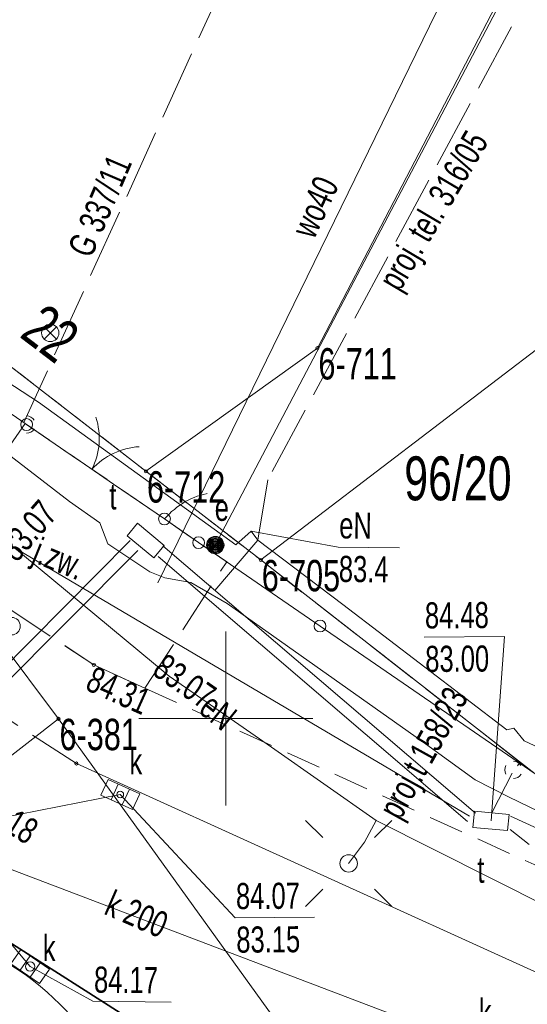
# Model space of a CAD drawing. Header units: metres. Extents: x -1013 to 1493497, y -5789518 to 1032.
# Tile 20 of 73: x -58 to -43, y 56 to 85. Entities that reach past the tile are written whole.
import ezdxf
from ezdxf.xclip import XClip

# ---------------------------------------------------------------- set-up
doc = ezdxf.new("R2010")
doc.units = ezdxf.units.M
doc.header["$MEASUREMENT"] = 0
doc.header["$XCLIPFRAME"] = 0
for name, pattern in [('2_KTCR02', [1.5, 1, -0.5]), ('2_KTJZ01', [2, 1.5, -0.5]), ('4_SUPG_P_01', [2.5, 2, -0.5]), ('4_SUPT_P_01', [2.5, 2, -0.5]), ('GUK', [2, 1.5, -0.5]), ('GUZ', [1, 0.5, -0.5])]:
    doc.linetypes.add(name, pattern=pattern)
doc.layers.add('700-L Mapa 1_100 dwg', color=7, linetype='Continuous')
doc.layers.add('711-L Wymiary opisy', color=7, linetype='Continuous')
for name, color, linetype, lineweight in [('703-L Płaszczyzny podejścia 2D3', 152, 'Continuous', 30), ('703-L Płaszczyzny podejścia 2D38', 171, 'Continuous', 35), ('711-L Wymiary opisy1', 7, 'Continuous', 13), ('ex_02_DXF_MZ_500_4_07', 9, 'Continuous', 18), ('ex_02_DXF_MZ_500_4_Dzialki7', 9, 'Continuous', 18), ('ex_02_DXF_MZ_500_4_EADTD_T_07', 9, 'Continuous', 18), ('ex_02_DXF_MZ_500_4_Kontury3', 9, 'Continuous', 18), ('ex_02_DXF_MZ_500_4_KTCR_L_17', 9, 'Continuous', 18), ('ex_02_DXF_MZ_500_4_KTJZ_E_T_07', 9, 'Continuous', 18), ('ex_02_DXF_MZ_500_4_KTJZ_L_07', 9, 'Continuous', 18), ('ex_02_DXF_MZ_500_4_KTKR_L_07', 9, 'Continuous', 18), ('ex_02_DXF_MZ_500_4_KTOK_L_17', 9, 'Continuous', 18), ('ex_02_DXF_MZ_500_4_KTOK_L_37', 9, 'Continuous', 18), ('ex_02_DXF_MZ_500_4_KTOK_L_47', 9, 'Continuous', 18), ('ex_02_DXF_MZ_500_4_Numery_dzialek7', 9, 'Continuous', 18), ('ex_02_DXF_MZ_500_4_Numery_punktow7', 9, 'Continuous', 18), ('ex_02_DXF_MZ_500_4_Podzial_sekcyjny_krzyze7', 9, 'Continuous', 18), ('ex_02_DXF_MZ_500_4_Punkty7', 9, 'Continuous', 18), ('ex_02_DXF_MZ_500_4_RTPW_T_17', 9, 'Continuous', 18), ('ex_02_DXF_MZ_500_4_SUPE_D_L_31', 9, 'Continuous', 18), ('ex_02_DXF_MZ_500_4_SUPE_E_T_31', 9, 'Continuous', 18), ('ex_02_DXF_MZ_500_4_SUPE_L_11', 9, 'Continuous', 18), ('ex_02_DXF_MZ_500_4_SUPE_L_31', 9, 'Continuous', 18), ('ex_02_DXF_MZ_500_4_SUPK_D_L_034', 9, 'Continuous', 18), ('ex_02_DXF_MZ_500_4_SUPK_D_L_434', 9, 'Continuous', 18), ('ex_02_DXF_MZ_500_4_SUPK_E_T_434', 9, 'Continuous', 18), ('ex_02_DXF_MZ_500_4_SUPP_E_T_352', 9, 'Continuous', 18), ('ex_02_DXF_MZ_500_4_SUPP_E_T_630', 9, 'Continuous', 18), ('ex_02_DXF_MZ_500_4_SUPP_L_352', 9, 'Continuous', 18), ('ex_02_DXF_MZ_500_4_SUPP_L_630', 9, 'Continuous', 18), ('ex_02_DXF_MZ_500_4_SUPS_T_352', 9, 'Continuous', 18), ('ex_02_DXF_MZ_500_4_SUPS_T_630', 9, 'Continuous', 18), ('ex_02_DXF_MZ_500_4_SUPT_D_L_030', 9, 'Continuous', 18), ('ex_02_DXF_MZ_500_4_SUPT_L_030', 9, 'Continuous', 18), ('ex_02_DXF_MZ_500_4_SUPW_E_T_05', 9, 'Continuous', 18), ('ex_02_DXF_MZ_500_4_SUPW_L_05', 9, 'Continuous', 18), ('ex_02_DXF_MZ_500_4_SUSM_D_T_07', 9, 'Continuous', 18), ('ex_02_DXF_MZ_500_4_SUSM_D_T_37', 9, 'Continuous', 18), ('ex_02_DXF_MZ_500_4_SUTE_T_01', 9, 'Continuous', 18), ('ex_02_DXF_MZ_500_4_SUTK_T_034', 9, 'Continuous', 18), ('ex_02_DXF_MZ_500_4_SUTT_T_030', 9, 'Continuous', 18), ('ex_02_DXF_MZ_500_4_SUUE_D_T_97', 9, 'Continuous', 18), ('ex_02_DXF_MZ_500_4_SUUE_E_T_87', 9, 'Continuous', 18), ('ex_02_DXF_MZ_500_4_SUUE_T_97', 9, 'Continuous', 18), ('ex_02_DXF_MZ_500_4_SUUK_E_T_934', 9, 'Continuous', 18), ('ex_02_DXF_MZ_500_4_SUUK_T_07', 9, 'Continuous', 18), ('ex_02_DXF_MZ_500_4_SUUT_D_T_130', 9, 'Continuous', 18), ('ex_02_DXF_MZ_500_4_SUUT_E_T_930', 9, 'Continuous', 18), ('ex_02_DXF_MZ_500_4_Uzytki3', 9, 'Continuous', 18)]:
    doc.layers.add(name, color=color, linetype=linetype, lineweight=lineweight)
doc.styles.add('STYL_AUTOMATYCZNY_2', font='arial.ttf')
doc.styles.add('STYL_AUTOMATYCZNY_4', font='arial.ttf', dxfattribs={"width": 0.7})
doc.dimstyles.new('STYL_AUTOMATYCZNY__3', dxfattribs={"dimtxt": 0.25, "dimasz": 0.183575, "dimexe": 0.18, "dimexo": 0.04, "dimgap": 0, "dimtad": 1, "dimzin": 0, "dimdsep": 46, "dimtxsty": 'STYL_AUTOMATYCZNY_2', "dimblk": 'ARROWHEAD_8', "dimblk1": 'ARROWHEAD_8', "dimblk2": 'ARROWHEAD_8', "dimcen": 0.09, "dimclrd": 7, "dimclre": 7, "dimclrt": 7, "dimazin": 0, "dimtfac": 1, "dimtdec": 4, "dimtmove": 2, "dimatfit": 3, "dimfxl": 1, "dimtolj": 1, "dimtzin": 0, "dimarcsym": 0})

# ---------------------------------------------------------------- blocks, each defined once
blk = doc.blocks.new('*D60')
at = {"layer": '711-L Wymiary opisy1', "color": 7, "linetype": 'Continuous', "lineweight": 13}
for p, q in [((-23.688, -3.688), (-23.815, -3.738)), ((-23.688, -3.688), (-23.638, -3.815)), ((-23.983, -4.516), (-24.05, -4.396)), ((-23.983, -4.516), (-23.864, -4.449))]:
    blk.add_line(p, q, dxfattribs=at)
blk.add_arc((-18.286, -6.082), 5.908, 156.1008, 164.6316, dxfattribs=at)
at = {"layer": '711-L Wymiary opisy1', "color": 7, "lineweight": 13, "insert": (-25.573, -3.532), "char_height": 0.25, "attachment_point": 7, "rotation": 336.1008, "style": 'STYL_AUTOMATYCZNY_2'}
blk.add_mtext('\\A1;{\\pql;\\fArial|b0|i0|c238|p0;\\W1.000000;8,53°/15%}', dxfattribs=at)
blk = doc.blocks.new('ARROWHEAD_8')
at = {"color": 0, "linetype": 'Continuous', "lineweight": 0}
blk.add_line((0, 0), (-1, 0), dxfattribs=at)
at = {"color": 0, "linetype": 'Continuous', "lineweight": 0, "flags": 128}
blk.add_lwpolyline([(-0.525, 0.525), (0, 0), (-0.525, -0.525)], dxfattribs=at)
blk = doc.blocks.new('*D62')
at = {"layer": '711-L Wymiary opisy1', "color": 7, "linetype": 'Continuous', "lineweight": 13}
for p, q in [((-9.682, 27.468), (-9.815, 27.437)), ((-9.682, 27.468), (-9.651, 27.335)), ((-10.088, 26.709), (-10.136, 26.836)), ((-10.088, 26.709), (-9.96, 26.757))]:
    blk.add_line(p, q, dxfattribs=at)
blk.add_arc((-4.796, 24.363), 5.789, 147.57, 156.1008, dxfattribs=at)
at = {"layer": '711-L Wymiary opisy1', "color": 7, "lineweight": 13, "insert": (-11.672, 27.587), "char_height": 0.25, "attachment_point": 7, "rotation": 336.1008, "style": 'STYL_AUTOMATYCZNY_2'}
blk.add_mtext('\\A1;{\\pql;\\fArial|b0|i0|c238|p0;\\W1.000000;8,53°/15%}', dxfattribs=at)
blk = doc.blocks.new('Rysunek_1_4', base_point=(-51.91, -72.413))
at = {"layer": 'ex_02_DXF_MZ_500_4_07', "color": 9, "linetype": 'Continuous', "lineweight": 18}
for p, q in [((-57.127, 75.568), (-56.774, 75.921)), ((-56.774, 75.568), (-57.127, 75.921))]:
    blk.add_line(p, q, dxfattribs=at)
blk.add_circle((-56.95, 75.744), 0.25, dxfattribs=at)
at = {"layer": 'ex_02_DXF_MZ_500_4_Dzialki7', "color": 9, "linetype": 'Continuous', "lineweight": 18}
for p, q in [((-25.121, 121.762), (-49.277, 75.308)), ((-50.904, 69.226), (-30.86, 84.519)), ((-63.373, 78.869), (-54.202, 71.773)), ((-56.712, 64.665), (-64.89, 75.558)), ((-49.277, 75.308), (-54.202, 71.773)), ((-54.202, 71.773), (-50.904, 69.226)), ((-50.904, 69.226), (-43.02, 63.081)), ((-65.217, 58.045), (-56.712, 64.665)), ((-42.33, 44.713), (-56.712, 64.665))]:
    blk.add_line(p, q, dxfattribs=at)
at = {"layer": 'ex_02_DXF_MZ_500_4_Kontury3', "color": 9, "linetype": 'GUK', "lineweight": 18}
for p, q in [((-63.373, 78.869), (-54.202, 71.773)), ((-54.202, 71.773), (-50.904, 69.226)), ((-50.904, 69.226), (-43.02, 63.081))]:
    blk.add_line(p, q, dxfattribs=at)
at = {"layer": 'ex_02_DXF_MZ_500_4_KTCR_L_17', "color": 9, "linetype": '2_KTCR02', "lineweight": 18}
for p, q in [((-55.7, 66.213), (-59.87, 68.973)), ((-54.23, 65.543), (-55.7, 66.213)), ((-30.1, 54.613), (-54.23, 65.543))]:
    blk.add_line(p, q, dxfattribs=at)
at = {"layer": 'ex_02_DXF_MZ_500_4_KTJZ_L_07', "color": 9, "linetype": '2_KTJZ01', "lineweight": 18}
for p, q in [((-57.67, 73.143), (-60.31, 69.353)), ((-53.67, 70.403), (-57.67, 73.143)), ((-52.69, 69.723), (-53.67, 70.403)), ((-51.88, 69.173), (-52.69, 69.723)), ((-54.23, 65.543), (-51.88, 69.173)), ((-59.87, 68.973), (-55.7, 66.213)), ((-56.2, 63.383), (-62.06, 67.183)), ((-55.7, 66.213), (-54.23, 65.543))]:
    blk.add_line(p, q, dxfattribs=at)
at = {"layer": 'ex_02_DXF_MZ_500_4_KTKR_L_07', "color": 9, "linetype": 'Continuous', "lineweight": 18}
blk.add_line((-36.74, 54.543), (-56.2, 63.383), dxfattribs=at)
blk.add_arc((-62.588, 50.493), 8.412, 4.3606, 59.1164, dxfattribs=at)
at = {"layer": 'ex_02_DXF_MZ_500_4_KTOK_L_17', "color": 9, "linetype": 'Continuous', "lineweight": 18}
for p, q in [((-57.63, 73.113), (-56.166, 72.111)), ((-56.372, 72.252), (-55.134, 71.405)), ((-55.134, 71.405), (-53.67, 70.403))]:
    blk.add_line(p, q, dxfattribs=at)
for centre in [(-57.63, 73.113), (-53.67, 70.403)]:
    blk.add_circle(centre, 0.17, dxfattribs=at)
for centre, start, end in [((-57.544, 72.719), 333.5589, 17.6333), ((-54.274, 70.482), 93.5956, 137.67)]:
    blk.add_arc(centre, 2, start, end, dxfattribs=at)
at = {"layer": 'ex_02_DXF_MZ_500_4_KTOK_L_37', "color": 9, "linetype": 'Continuous', "lineweight": 18}
for p, q in [((-52.987, 70.94), (-52.897, 70.986)), ((-52.897, 70.986), (-52.818, 71.017)), ((-52.818, 71.017), (-52.733, 71.055)), ((-52.733, 71.055), (-52.647, 71.081)), ((-52.647, 71.081), (-52.562, 71.107)), ((-52.562, 71.107), (-52.47, 71.128)), ((-52.47, 71.128), (-52.439, 71.131)), ((-53.465, 70.614), (-53.382, 70.678)), ((-53.382, 70.678), (-53.311, 70.738)), ((-53.311, 70.738), (-53.234, 70.794)), ((-53.234, 70.794), (-53.15, 70.845)), ((-53.15, 70.845), (-53.072, 70.901)), ((-53.072, 70.901), (-52.987, 70.94)), ((-53.67, 70.403), (-53.6, 70.476)), ((-53.67, 70.403), (-53.18, 70.063)), ((-53.6, 70.476), (-53.53, 70.549)), ((-53.53, 70.549), (-53.465, 70.614)), ((-53.18, 70.063), (-52.69, 69.723))]:
    blk.add_line(p, q, dxfattribs=at)
for centre in [(-53.67, 70.403), (-52.69, 69.723)]:
    blk.add_circle(centre, 0.17, dxfattribs=at)
at = {"layer": 'ex_02_DXF_MZ_500_4_KTOK_L_47', "color": 9, "linetype": 'Continuous', "lineweight": 18}
for p, q in [((-58.999, 74.057), (-57.67, 73.143)), ((-49.202, 67.328), (-52.69, 69.723)), ((-43.02, 63.081), (-49.202, 67.328))]:
    blk.add_line(p, q, dxfattribs=at)
blk.add_circle((-49.202, 67.328), 0.17, dxfattribs=at)
at = {"layer": 'ex_02_DXF_MZ_500_4_Podzial_sekcyjny_krzyze7', "color": 9, "linetype": 'Continuous', "lineweight": 18}
for p, q in [((-51.91, 62.173), (-51.91, 67.173)), ((-54.41, 64.673), (-49.41, 64.673))]:
    blk.add_line(p, q, dxfattribs=at)
at = {"layer": 'ex_02_DXF_MZ_500_4_Punkty7', "color": 9, "linetype": 'Continuous', "lineweight": 18}
for centre in [(-49.277, 75.308), (-54.202, 71.773), (-50.904, 69.226), (-56.712, 64.665)]:
    blk.add_circle(centre, 0.045, dxfattribs=at)
at = {"layer": 'ex_02_DXF_MZ_500_4_RTPW_T_17', "color": 9, "linetype": 'Continuous', "lineweight": 18}
for centre in [(-55.7, 66.213), (-56.2, 63.383)]:
    blk.add_circle(centre, 0.045, dxfattribs=at)
at = {"layer": 'ex_02_DXF_MZ_500_4_SUPE_D_L_31', "color": 9, "linetype": 'Continuous', "lineweight": 18}
for p, q in [((-64.108, 78.184), (-57.286, 73.752)), ((-57.286, 73.752), (-51.617, 69.661)), ((-51.617, 69.661), (-51.18, 70.054)), ((-51.18, 70.054), (-50.988, 69.796)), ((-53.531, 65.887), (-58.138, 69.705)), ((-50.988, 69.796), (-48.545, 67.943)), ((-48.545, 67.943), (-43.839, 64.346)), ((-50.596, 63.848), (-53.531, 65.887)), ((-43.839, 64.346), (-43.64, 64.397)), ((-43.64, 64.397), (-43.337, 64.029)), ((-43.337, 64.029), (-37.106, 61.093)), ((-47.591, 61.749), (-50.596, 63.848)), ((-47.591, 61.749), (-47.927, 61.126)), ((-41.951, 58.908), (-47.591, 61.749)), ((-47.927, 61.126), (-48.38, 60.513))]:
    blk.add_line(p, q, dxfattribs=at)
at = {"layer": 'ex_02_DXF_MZ_500_4_SUPE_L_11', "color": 9, "linetype": 'Continuous', "lineweight": 18}
for p, q in [((-63.666, 76.487), (-56.396, 70.908)), ((-56.396, 70.908), (-55.522, 70.294)), ((-55.522, 70.294), (-55.298, 69.685)), ((-55.298, 69.685), (-54.092, 68.884)), ((-54.092, 68.884), (-53.661, 68.717)), ((-53.661, 68.717), (-52.91, 68.582)), ((-52.91, 68.582), (-51.865, 67.979)), ((-51.865, 67.979), (-46.277, 64.028)), ((-46.277, 64.028), (-44.749, 62.909)), ((-44.749, 62.909), (-43.786, 62.426)), ((-43.786, 62.426), (-38.52, 59.853))]:
    blk.add_line(p, q, dxfattribs=at)
at = {"layer": 'ex_02_DXF_MZ_500_4_SUPE_L_31', "color": 9, "linetype": 'Continuous', "lineweight": 18}
blk.add_line((-39.59, 93.663), (-52.21, 69.653), dxfattribs=at)
at = {"layer": 'ex_02_DXF_MZ_500_4_SUPK_D_L_034', "color": 9, "linetype": 'Continuous', "lineweight": 18}
for centre, radius in [((-54.94, 62.493), 0.096), ((-57.53, 57.553), 0.133)]:
    blk.add_circle(centre, radius, dxfattribs=at)
at = {"layer": 'ex_02_DXF_MZ_500_4_SUPK_D_L_434', "color": 9, "linetype": 'Continuous', "lineweight": 18}
for p, q in [((-60.75, 61.356), (-54.94, 62.493)), ((-45.397, 55.524), (-60.75, 61.356)), ((-60.75, 61.356), (-57.53, 57.553))]:
    blk.add_line(p, q, dxfattribs=at)
at = {"layer": 'ex_02_DXF_MZ_500_4_SUPP_L_352', "color": 9, "linetype": '4_SUPG_P_01', "lineweight": 18}
blk.add_line((-42.53, 106.513), (-57.71, 73.173), dxfattribs=at)
at = {"layer": 'ex_02_DXF_MZ_500_4_SUPP_L_630', "color": 9, "linetype": '4_SUPT_P_01', "lineweight": 18}
for p, q in [((-35.419, 99.948), (-50.7, 71.528)), ((-50.7, 71.528), (-50.988, 69.796)), ((-50.988, 69.796), (-52.228, 68.347)), ((-43.534, 63.316), (-43.456, 63.423)), ((-44.269, 61.964), (-43.68, 63.103))]:
    blk.add_line(p, q, dxfattribs=at)
at = {"layer": 'ex_02_DXF_MZ_500_4_SUPS_T_352', "color": 9, "linetype": 'Continuous', "lineweight": 18}
for start, end in [(30.0857, 90.1805), (269.3333, 330.3412)]:
    blk.add_arc((-57.63, 73.113), 0.25, start, end, dxfattribs=at)
at = {"layer": 'ex_02_DXF_MZ_500_4_SUPS_T_630', "color": 9, "linetype": 'Continuous', "lineweight": 18}
for centre, start, end in [((-43.647, 63.199), 149.4064, 210.4809), ((-43.647, 63.198), 30.0857, 90.1805), ((-43.647, 63.199), 269.3333, 330.3412)]:
    blk.add_arc(centre, 0.25, start, end, dxfattribs=at)
at = {"layer": 'ex_02_DXF_MZ_500_4_SUPT_D_L_030', "color": 9, "linetype": 'Continuous', "lineweight": 18}
for p, q in [((-54.658, 69.78), (-69.743, 54.572)), ((-44.733, 61.959), (-53.717, 69.627)), ((-54.436, 69.501), (-63.662, 60.226)), ((-53.855, 69.326), (-44.971, 61.717)), ((-39.919, 60.123), (-43.732, 61.866)), ((-43.739, 61.486), (-43.196, 61.06))]:
    blk.add_line(p, q, dxfattribs=at)
at = {"layer": 'ex_02_DXF_MZ_500_4_SUPT_L_030', "color": 9, "linetype": 'Continuous', "lineweight": 18}
blk.add_line((-59.594, 70.525), (-44.912, 61.868), dxfattribs=at)
at = {"layer": 'ex_02_DXF_MZ_500_4_SUPW_L_05', "color": 9, "linetype": 'Continuous', "lineweight": 18}
blk.add_line((-53.86, 68.573), (-45.08, 86.553), dxfattribs=at)
at = {"layer": 'ex_02_DXF_MZ_500_4_SUSM_D_T_07', "color": 9, "linetype": 'Continuous', "lineweight": 18}
for p, q in [((-49.122, 61.255), (-49.617, 61.75)), ((-47.637, 61.255), (-47.142, 61.75)), ((-49.122, 59.77), (-49.617, 59.275)), ((-47.637, 59.77), (-47.142, 59.275))]:
    blk.add_line(p, q, dxfattribs=at)
at = {"layer": 'ex_02_DXF_MZ_500_4_SUSM_D_T_37', "color": 9, "linetype": 'Continuous', "lineweight": 18}
blk.add_circle((-48.38, 60.513), 0.25, dxfattribs=at)
at = {"layer": 'ex_02_DXF_MZ_500_4_SUTE_T_01', "color": 9, "linetype": 'Continuous', "lineweight": 18}
for p, q in [((-51.18, 70.054), (-48.684, 69.596)), ((-48.684, 69.596), (-46.92, 69.578))]:
    blk.add_line(p, q, dxfattribs=at)
at = {"layer": 'ex_02_DXF_MZ_500_4_SUTK_T_034', "color": 9, "linetype": 'Continuous', "lineweight": 18}
for p, q in [((-54.94, 62.493), (-51.642, 58.95)), ((-51.642, 58.95), (-49.362, 58.966)), ((-57.53, 57.553), (-55.728, 56.554)), ((-55.728, 56.554), (-53.475, 56.531))]:
    blk.add_line(p, q, dxfattribs=at)
at = {"layer": 'ex_02_DXF_MZ_500_4_SUTT_T_030', "color": 9, "linetype": 'Continuous', "lineweight": 18}
for p in [(-46.215, 67.009), (-44.291, 61.732)]:
    blk.add_line(p, (-43.908, 67.025), dxfattribs=at)
at = {"layer": 'ex_02_DXF_MZ_500_4_SUUE_D_T_97', "color": 9, "linetype": 'Continuous', "lineweight": 18}
blk.add_circle((-58.061, 67.326), 0.25, dxfattribs=at)
at = {"layer": 'ex_02_DXF_MZ_500_4_SUUE_T_97', "color": 9, "linetype": 'Continuous', "lineweight": 18}
for radius in [0.25, 0.225, 0.2, 0.175, 0.15, 0.125, 0.1, 0.075, 0.05, 0.025, 0.00715]:
    blk.add_circle((-52.21, 69.653), radius, dxfattribs=at)
at = {"layer": 'ex_02_DXF_MZ_500_4_SUUK_T_07', "color": 9, "linetype": 'Continuous', "lineweight": 18}
for p, q in [((-55.498, 62.472), (-55.291, 62.927)), ((-55.291, 62.927), (-54.381, 62.514)), ((-54.996, 62.793), (-55.202, 62.338)), ((-54.677, 62.648), (-54.884, 62.193)), ((-54.381, 62.514), (-54.588, 62.058)), ((-54.588, 62.058), (-55.498, 62.472)), ((-58.083, 57.631), (-57.799, 58.043)), ((-57.799, 58.043), (-56.976, 57.474)), ((-57.532, 57.858), (-57.816, 57.447)), ((-57.26, 57.063), (-58.083, 57.631)), ((-57.244, 57.659), (-57.528, 57.248)), ((-56.976, 57.474), (-57.26, 57.063))]:
    blk.add_line(p, q, dxfattribs=at)
at = {"layer": 'ex_02_DXF_MZ_500_4_SUUT_D_T_130', "color": 9, "linetype": 'Continuous', "lineweight": 18}
for p, q in [((-54.444, 70.282), (-54.742, 69.923)), ((-53.675, 69.643), (-54.444, 70.282)), ((-54.742, 69.923), (-53.973, 69.284)), ((-53.973, 69.284), (-53.675, 69.643)), ((-44.767, 62.011), (-44.81, 61.546)), ((-43.771, 61.918), (-44.767, 62.011)), ((-43.815, 61.454), (-43.771, 61.918)), ((-44.81, 61.546), (-43.815, 61.454))]:
    blk.add_line(p, q, dxfattribs=at)
at = {"layer": 'ex_02_DXF_MZ_500_4_Uzytki3', "color": 9, "linetype": 'GUZ', "lineweight": 18}
for p, q in [((-63.373, 78.869), (-54.202, 71.773)), ((-54.202, 71.773), (-50.904, 69.226)), ((-50.904, 69.226), (-43.02, 63.081))]:
    blk.add_line(p, q, dxfattribs=at)
at = {"layer": 'ex_02_DXF_MZ_500_4_EADTD_T_07', "color": 9, "linetype": 'Continuous', "lineweight": 18, "insert": (-57.862, 75.648), "char_height": 1.25, "attachment_point": 7, "rotation": 322.7726, "style": 'STYL_AUTOMATYCZNY_4'}
blk.add_mtext('\\A1;{\\pql;\\fArial|b0|i0|c238|p0;\\W0.700000;22}', dxfattribs=at)
at = {"layer": 'ex_02_DXF_MZ_500_4_KTJZ_E_T_07', "color": 9, "linetype": 'Continuous', "lineweight": 18, "insert": (-57.414, 69.429), "char_height": 0.75, "attachment_point": 4, "rotation": 337.9062, "style": 'STYL_AUTOMATYCZNY_4'}
blk.add_mtext('\\A1;{\\pql;\\fArial|b0|i0|c238|p0;\\W0.700000;j.zw.}', dxfattribs=at)
at = {"layer": 'ex_02_DXF_MZ_500_4_Numery_dzialek7', "color": 9, "linetype": 'Continuous', "lineweight": 18, "insert": (-46.784, 72.199), "char_height": 1.26, "attachment_point": 1, "style": 'STYL_AUTOMATYCZNY_4'}
blk.add_mtext('\\A1;{\\pql;\\fArial|b0|i0|c238|p0;\\W0.700000;96/20}', dxfattribs=at)
at = {"layer": 'ex_02_DXF_MZ_500_4_Numery_punktow7', "color": 9, "linetype": 'Continuous', "lineweight": 18, "char_height": 0.9, "attachment_point": 1, "style": 'STYL_AUTOMATYCZNY_4'}
for s, insert in [('\\A1;{\\pql;\\fArial|b0|i0|c238|p0;\\W0.700000;6-711}', (-49.248, 75.308)), ('\\A1;{\\pql;\\fArial|b0|i0|c238|p0;\\W0.700000;6-712}', (-54.174, 71.773)), ('\\A1;{\\pql;\\fArial|b0|i0|c238|p0;\\W0.700000;6-705}', (-50.875, 69.226)), ('\\A1;{\\pql;\\fArial|b0|i0|c238|p0;\\W0.700000;6-381}', (-56.684, 64.665))]:
    blk.add_mtext(s, dxfattribs=dict(at, insert=insert))
at = {"layer": 'ex_02_DXF_MZ_500_4_RTPW_T_17', "color": 9, "linetype": 'Continuous', "lineweight": 18, "char_height": 0.75, "attachment_point": 1, "style": 'STYL_AUTOMATYCZNY_4'}
for s, insert, rotation in [('\\A1;{\\pql;\\fArial|b0|i0|c238|p0;\\W0.700000;84.31}', (-55.672, 66.201), 335.7765), ('\\A1;{\\pql;\\fArial|b0|i0|c238|p0;\\W0.700000;84.18}', (-58.784, 62.636), 328.3136)]:
    blk.add_mtext(s, dxfattribs=dict(at, insert=insert, rotation=rotation))
at = {"layer": 'ex_02_DXF_MZ_500_4_SUPE_E_T_31', "color": 9, "linetype": 'Continuous', "lineweight": 18, "insert": (-52.495, 65.16), "char_height": 0.75, "attachment_point": 4, "rotation": 321.1126, "style": 'STYL_AUTOMATYCZNY_4'}
blk.add_mtext('\\A1;{\\pql;\\fArial|b0|i0|c238|p0;\\W0.700000;eN}', dxfattribs=at)
at = {"layer": 'ex_02_DXF_MZ_500_4_SUPK_E_T_434', "color": 9, "linetype": 'Continuous', "lineweight": 18, "insert": (-55.292, 59.413), "char_height": 0.75, "attachment_point": 4, "rotation": 336.4428, "style": 'STYL_AUTOMATYCZNY_4'}
blk.add_mtext('\\A1;{\\pql;\\fArial|b0|i0|c238|p0;\\W0.700000;k 200}', dxfattribs=at)
at = {"layer": 'ex_02_DXF_MZ_500_4_SUPP_E_T_352', "color": 9, "linetype": 'Continuous', "lineweight": 18, "insert": (-55.769, 77.855), "char_height": 0.75, "attachment_point": 7, "rotation": 66.8014, "style": 'STYL_AUTOMATYCZNY_4'}
blk.add_mtext('\\A1;{\\pql;\\fArial|b0|i0|c238|p0;\\W0.700000;G 337/11}', dxfattribs=at)
at = {"layer": 'ex_02_DXF_MZ_500_4_SUPP_E_T_630', "color": 9, "linetype": 'Continuous', "lineweight": 18, "char_height": 0.75, "style": 'STYL_AUTOMATYCZNY_4'}
for s, insert, attachment_point, rotation in [('\\A1;{\\pql;\\fArial|b0|i0|c238|p0;\\W0.700000;proj. tel. 316/05}', (-46.723, 76.778), 7, 59.3832), ('\\A1;{\\pql;\\fArial|b0|i0|c238|p0;\\W0.700000;proj.t 158/23}', (-47.13, 61.846), 4, 61.0443)]:
    blk.add_mtext(s, dxfattribs=dict(at, insert=insert, attachment_point=attachment_point, rotation=rotation))
at = {"layer": 'ex_02_DXF_MZ_500_4_SUPW_E_T_05', "color": 9, "linetype": 'Continuous', "lineweight": 18, "insert": (-49.709, 78.559), "char_height": 0.75, "attachment_point": 4, "rotation": 65.43, "style": 'STYL_AUTOMATYCZNY_4'}
blk.add_mtext('\\A1;{\\pql;\\fArial|b0|i0|c238|p0;\\W0.700000;wo40}', dxfattribs=at)
at = {"layer": 'ex_02_DXF_MZ_500_4_SUTE_T_01', "color": 9, "linetype": 'Continuous', "lineweight": 18, "char_height": 0.75, "attachment_point": 1, "rotation": 359.406, "style": 'STYL_AUTOMATYCZNY_4'}
for s, insert in [('\\A1;{\\pql;\\fArial|b0|i0|c238|p0;\\W0.700000;eN}', (-48.647, 70.596)), ('\\A1;{\\pql;\\fArial|b0|i0|c238|p0;\\W0.700000;83.4}', (-48.657, 69.346))]:
    blk.add_mtext(s, dxfattribs=dict(at, insert=insert))
at = {"layer": 'ex_02_DXF_MZ_500_4_SUTK_T_034', "color": 9, "linetype": 'Continuous', "lineweight": 18, "char_height": 0.75, "attachment_point": 1, "style": 'STYL_AUTOMATYCZNY_4'}
for s, insert, rotation in [('\\A1;{\\pql;\\fArial|b0|i0|c238|p0;\\W0.700000;84.07}', (-51.619, 59.95), 0.4031), ('\\A1;{\\pql;\\fArial|b0|i0|c238|p0;\\W0.700000;83.15}', (-51.61, 58.7), 0.4031), ('\\A1;{\\pql;\\fArial|b0|i0|c238|p0;\\W0.700000;84.17}', (-55.688, 57.554), 359.406)]:
    blk.add_mtext(s, dxfattribs=dict(at, insert=insert, rotation=rotation))
at = {"layer": 'ex_02_DXF_MZ_500_4_SUTT_T_030', "color": 9, "linetype": 'Continuous', "lineweight": 18, "char_height": 0.75, "attachment_point": 1, "style": 'STYL_AUTOMATYCZNY_4'}
for s, insert, rotation in [('\\A1;{\\pql;\\fArial|b0|i0|c238|p0;\\W0.700000;83.07}', (-58.481, 69.625), 48.7733), ('\\A1;{\\pql;\\fArial|b0|i0|c238|p0;\\W0.700000;84.48}', (-46.192, 68.009), 0.4031), ('\\A1;{\\pql;\\fArial|b0|i0|c238|p0;\\W0.700000;83.00}', (-46.183, 66.759), 0.4031), ('\\A1;{\\pql;\\fArial|b0|i0|c238|p0;\\W0.700000;83.07}', (-53.624, 66.577), 324.8626)]:
    blk.add_mtext(s, dxfattribs=dict(at, insert=insert, rotation=rotation))
at = {"layer": 'ex_02_DXF_MZ_500_4_SUUE_E_T_87', "color": 9, "linetype": 'Continuous', "lineweight": 18, "insert": (-52.227, 70.338), "char_height": 0.75, "attachment_point": 7, "style": 'STYL_AUTOMATYCZNY_4'}
blk.add_mtext('\\A1;{\\pql;\\fArial|b0|i0|c238|p0;\\W0.700000;e}', dxfattribs=at)
at = {"layer": 'ex_02_DXF_MZ_500_4_SUUK_E_T_934', "color": 9, "linetype": 'Continuous', "lineweight": 18, "char_height": 0.75, "style": 'STYL_AUTOMATYCZNY_4'}
for insert, attachment_point in [((-54.675, 63.071), 7), ((-57.165, 58.082), 4), ((-44.641, 56.25), 4)]:
    blk.add_mtext('\\A1;{\\pql;\\fArial|b0|i0|c238|p0;\\W0.700000;k}', dxfattribs=dict(at, insert=insert, attachment_point=attachment_point))
at = {"layer": 'ex_02_DXF_MZ_500_4_SUUT_E_T_930', "color": 9, "linetype": 'Continuous', "lineweight": 18, "char_height": 0.75, "attachment_point": 1, "style": 'STYL_AUTOMATYCZNY_4'}
for insert in [(-55.252, 71.426), (-44.686, 60.709)]:
    blk.add_mtext('\\A1;{\\pql;\\fArial|b0|i0|c238|p0;\\W0.700000;t}', dxfattribs=dict(at, insert=insert))

msp = doc.modelspace()

# ---------------------------------------------------------------- linework, layer by layer
at = {"layer": '703-L Płaszczyzny podejścia 2D3', "color": 152, "linetype": 'Continuous', "lineweight": 30}
msp.add_circle((8.2273, 10.355), 1021.6593, dxfattribs=at)
at = {"layer": '703-L Płaszczyzny podejścia 2D38', "color": 171, "linetype": 'Continuous', "lineweight": 35}
msp.add_line((-4.7955, 24.3632), (-336.8033, 235.3053), dxfattribs=at)

# ---------------------------------------------------------------- block references
at = {"layer": '700-L Mapa 1_100 dwg', "color": 52, "linetype": 'Continuous', "lineweight": 25}
ref = msp.add_blockref('Rysunek_1_4', (-51.9097, -72.4133), dxfattribs=at)
XClip(ref).set_block_clipping_path([(-454.4097296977, -337.82710067), (350.5902703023, 193.0005136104)])

# ---------------------------------------------------------------- dimensions: what is measured, and where the dimension line sits
at = {"layer": '711-L Wymiary opisy', "color": 7, "linetype": 'Continuous', "lineweight": 13}
for base, center, p1, p2, picture, middle in [((-9.8993, 27.0958), (-4.7955, 24.3632), (-360.4425, 181.9583), (-56.0049, 56.8993), '*D62', (-10.8957, 27.3794)), ((-23.8512, -4.0963), (-18.2863, -6.0816), (-397.5726, 98.1664), (-373.9333, 151.5134), '*D60', (-24.7964, -3.7394))]:
    dim = msp.add_angular_dim_3p(base=base, center=center, p1=p1, p2=p2, text='8,53°/15%', dimstyle='STYL_AUTOMATYCZNY__3', dxfattribs=at)
    dim.commit()
    dim.dimension.update_dxf_attribs({"geometry": picture, "text_midpoint": middle, "dimtype": 165, "text_rotation": 336.10081})

doc.saveas('drawing.dxf')
